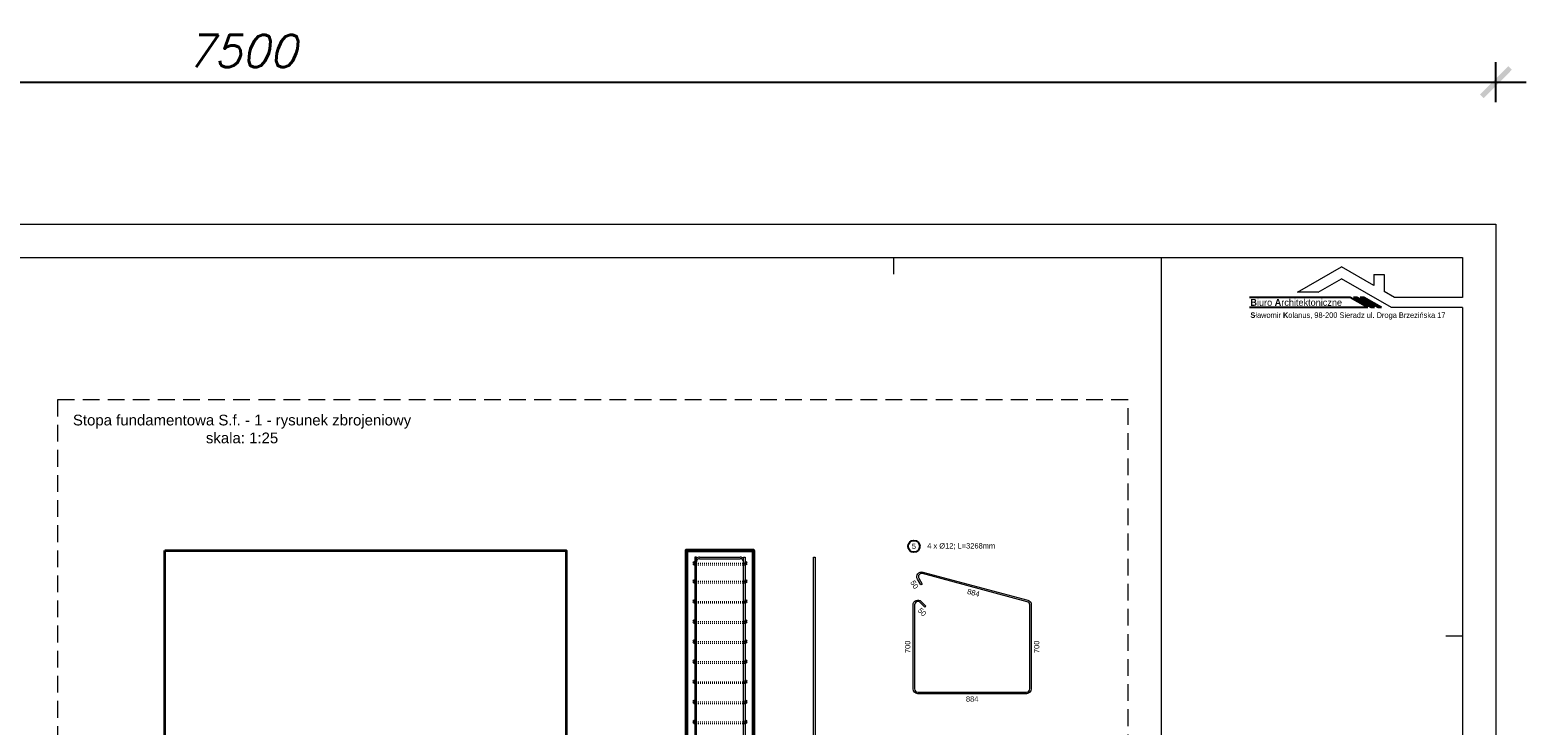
# Model space of a CAD drawing. Header units: millimetres. Extents: x 1814 to 94182, y 11562 to 49454.
# Tile 73 of 143: x 10775 to 13012, y 21624 to 22662. Entities that reach past the tile are written whole.
import ezdxf

# ---------------------------------------------------------------- set-up
doc = ezdxf.new("R2010")
doc.units = ezdxf.units.MM
doc.linetypes.add('ACAD_ISO03W100', pattern=[30, 12, -18])
doc.linetypes.add('DASHED', pattern=[0.75, 0.5, -0.25])
doc.layers.add('odnośnik', color=140, linetype='Continuous')
doc.layers.add('opis', color=50, linetype='Continuous')
doc.layers.add('pomoc', color=210, linetype='Continuous', lineweight=9, plot=False)
for name, color, linetype, lineweight in [('ramka', 84, 'Continuous', 15), ('widok 0.15', 150, 'Continuous', 15), ('widok 0.35', 22, 'Continuous', 35), ('wymiar', 135, 'Continuous', 9), ('zbrojenie', 123, 'Continuous', 9), ('ściany', 7, 'Continuous', 50)]:
    doc.layers.add(name, color=color, linetype=linetype, lineweight=lineweight)
doc.styles.add('GENERATED_STYLE_3', font='arial.ttf')
doc.styles.add('Opisowy', font='arial.ttf')
doc.styles.add('WYMIARY', font='simplex.shx', dxfattribs={"oblique": 15})
doc.dimstyles.new('1-50', dxfattribs={"dimscale": 50, "dimtxt": 0.16, "dimasz": 0.2, "dimexe": 0.1, "dimexo": 0.1, "dimgap": 0.075, "dimtad": 1, "dimdec": 1, "dimrnd": 0.1, "dimzin": 9, "dimtxsty": 'WYMIARY', "dimblk": 'ARCHTICK', "dimcen": 0.2, "dimdle": 0.15, "dimadec": 1, "dimazin": 1, "dimtfac": 1, "dimtdec": 1, "dimtix": 1, "dimtmove": 2, "dimatfit": 3, "dimldrblk": 'ARCHTICK', "dimfxl": 0, "dimarcsym": 0})

# ---------------------------------------------------------------- blocks, each defined once
blk = doc.blocks.new('_ARCHTICK')
at = {"color": 0, "linetype": 'ByBlock', "lineweight": -2}
blk.add_solid([(0.398, 0.309), (0.309, 0.398), (-0.309, -0.398), (-0.398, -0.309)], dxfattribs=at)
blk = doc.blocks.new('*D3269')
at = {"layer": 'Defpoints', "color": 0}
for p in [(12966.8, 22584.3), (9216.8, 22372.1), (12966.8, 22372.1)]:
    blk.add_point(p, dxfattribs=at)
at = {"layer": 'wymiar', "color": 0, "lineweight": -2}
for p, q in [((9216.8, 22554.3), (9216.8, 22614.3)), ((12966.8, 22554.3), (12966.8, 22614.3)), ((9171.8, 22584.3), (13011.8, 22584.3))]:
    blk.add_line(p, q, dxfattribs=at)
at = {"layer": 'wymiar', "color": 0, "lineweight": -2, "xscale": 60, "yscale": 60, "zscale": 60, "rotation": 180}
blk.add_blockref('_ARCHTICK', (9216.8, 22584.3), dxfattribs=at)
at = {"layer": 'wymiar', "color": 0, "lineweight": -2, "xscale": 60, "yscale": 60, "zscale": 60}
blk.add_blockref('_ARCHTICK', (12966.8, 22584.3), dxfattribs=at)
at = {"layer": 'wymiar', "color": 0, "insert": (11091.8, 22630.8), "char_height": 48, "attachment_point": 5, "style": 'WYMIARY'}
blk.add_mtext('7500', dxfattribs=at)

msp = doc.modelspace()

# ---------------------------------------------------------------- hatches: boundary and pattern name
at = {"layer": 'zbrojenie'}
h = msp.add_hatch(color=256, dxfattribs=at)
h.dxf.hatch_style = 1
h.paths.add_polyline_path([(11768.004, 21867.787, -1), (11768.004, 21865.387, -1)])
h = msp.add_hatch(color=256, dxfattribs=at)
h.dxf.hatch_style = 1
h.paths.add_polyline_path([(11845.604, 21867.787, 1), (11845.604, 21865.387, 1)])
h = msp.add_hatch(color=256, dxfattribs=at)
h.dxf.hatch_style = 1
h.paths.add_polyline_path([(11768.004, 21840.787, -1), (11768.004, 21838.387, -1)])
h = msp.add_hatch(color=256, dxfattribs=at)
h.dxf.hatch_style = 1
h.paths.add_polyline_path([(11845.604, 21840.787, 1), (11845.604, 21838.387, 1)])
h = msp.add_hatch(color=256, dxfattribs=at)
h.dxf.hatch_style = 1
h.paths.add_polyline_path([(11768.004, 21810.787, -1), (11768.004, 21808.387, -1)])
h = msp.add_hatch(color=256, dxfattribs=at)
h.dxf.hatch_style = 1
h.paths.add_polyline_path([(11845.604, 21810.787, 1), (11845.604, 21808.387, 1)])
h = msp.add_hatch(color=256, dxfattribs=at)
h.dxf.hatch_style = 1
h.paths.add_polyline_path([(11768.004, 21780.787, -1), (11768.004, 21778.387, -1)])
h = msp.add_hatch(color=256, dxfattribs=at)
h.dxf.hatch_style = 1
h.paths.add_polyline_path([(11845.604, 21780.787, 1), (11845.604, 21778.387, 1)])
h = msp.add_hatch(color=256, dxfattribs=at)
h.dxf.hatch_style = 1
h.paths.add_polyline_path([(11768.004, 21750.787, -1), (11768.004, 21748.387, -1)])
h = msp.add_hatch(color=256, dxfattribs=at)
h.dxf.hatch_style = 1
h.paths.add_polyline_path([(11845.604, 21750.787, 1), (11845.604, 21748.387, 1)])
h = msp.add_hatch(color=256, dxfattribs=at)
h.dxf.hatch_style = 1
h.paths.add_polyline_path([(11768.004, 21720.787, -1), (11768.004, 21718.387, -1)])
h = msp.add_hatch(color=256, dxfattribs=at)
h.dxf.hatch_style = 1
h.paths.add_polyline_path([(11845.604, 21720.787, 1), (11845.604, 21718.387, 1)])
h = msp.add_hatch(color=256, dxfattribs=at)
h.dxf.hatch_style = 1
h.paths.add_polyline_path([(11768.004, 21690.787, -1), (11768.004, 21688.387, -1)])
h = msp.add_hatch(color=256, dxfattribs=at)
h.dxf.hatch_style = 1
h.paths.add_polyline_path([(11845.604, 21690.787, 1), (11845.604, 21688.387, 1)])
h = msp.add_hatch(color=256, dxfattribs=at)
h.dxf.hatch_style = 1
h.paths.add_polyline_path([(11768.004, 21660.787, -1), (11768.004, 21658.387, -1)])
h = msp.add_hatch(color=256, dxfattribs=at)
h.dxf.hatch_style = 1
h.paths.add_polyline_path([(11845.604, 21660.787, 1), (11845.604, 21658.387, 1)])
h = msp.add_hatch(color=256, dxfattribs=at)
h.dxf.hatch_style = 1
h.paths.add_polyline_path([(11768.004, 21630.787, -1), (11768.004, 21628.387, -1)])
h = msp.add_hatch(color=256, dxfattribs=at)
h.dxf.hatch_style = 1
h.paths.add_polyline_path([(11845.604, 21630.787, 1), (11845.604, 21628.387, 1)])

# ---------------------------------------------------------------- linework, layer by layer
at = {"linetype": 'Continuous'}
for p, q in [((12748.747, 22262.641), (12598.514, 22262.641)), ((12775.209, 22247.363), (12748.747, 22262.641)), ((12780.302, 22247.363), (12753.84, 22262.641)), ((12758.932, 22262.641), (12753.84, 22262.641)), ((12785.394, 22247.363), (12758.932, 22262.641)), ((12790.487, 22247.363), (12764.025, 22262.641)), ((12769.118, 22262.641), (12764.025, 22262.641)), ((12795.58, 22247.363), (12769.118, 22262.641)), ((12775.209, 22247.363), (12598.514, 22247.363)), ((12785.394, 22247.363), (12780.302, 22247.363)), ((12795.58, 22247.363), (12790.487, 22247.363))]:
    msp.add_line(p, q, dxfattribs=at)
at = {"layer": 'odnośnik'}
msp.add_circle((12096.689, 21890.628), 8.75, dxfattribs=at)
at = {"layer": 'pomoc'}
msp.add_lwpolyline([(9216.804, 22372.087), (12966.804, 22372.087), (12966.804, 20272.087), (9216.804, 20272.087)], close=True, dxfattribs=at)
at = {"layer": 'ramka', "linetype": 'Continuous'}
for p, q in [((9216.804, 22322.087), (12916.804, 22322.087)), ((12466.804, 20492.087), (12466.804, 22322.087)), ((12916.804, 22322.087), (12916.804, 22262.641)), ((12670.233, 22270.28), (12735.976, 22308.237)), ((12784.357, 22280.305), (12735.976, 22308.237)), ((12700.788, 22270.28), (12735.976, 22290.596)), ((12810.858, 22247.363), (12735.976, 22290.596)), ((12784.357, 22296.948), (12784.357, 22280.305)), ((12784.357, 22296.948), (12799.635, 22296.948)), ((12799.635, 22296.948), (12799.635, 22271.484)), ((12700.788, 22270.28), (12670.233, 22270.28)), ((12814.951, 22262.641), (12799.635, 22271.484)), ((12916.804, 22262.641), (12814.951, 22262.641)), ((12916.804, 22247.363), (12810.858, 22247.363)), ((12916.804, 22247.363), (12916.804, 20322.087))]:
    msp.add_line(p, q, dxfattribs=at)
at = {"layer": 'ramka', "linetype": 'DASHED', "ltscale": 50}
msp.add_lwpolyline([(10816.804, 20534.587), (12416.804, 20534.587), (12416.804, 22109.587), (10816.804, 22109.587)], close=True, dxfattribs=at)
at = {"layer": 'widok 0.15'}
for p, q in [((11776.404, 21874.587), (11837.204, 21874.587)), ((11776.404, 21872.187), (11837.204, 21872.187))]:
    msp.add_line(p, q, dxfattribs=at)
at = {"layer": 'widok 0.15', "linetype": 'ACAD_ISO03W100', "ltscale": 0.1}
for p, q in [((11768.004, 21865.387), (11845.604, 21865.387)), ((11768.004, 21862.987), (11845.604, 21862.987)), ((11768.004, 21838.387), (11845.604, 21838.387)), ((11768.004, 21835.987), (11845.604, 21835.987)), ((11768.004, 21808.387), (11845.604, 21808.387)), ((11768.004, 21805.987), (11845.604, 21805.987)), ((11768.004, 21778.387), (11845.604, 21778.387)), ((11768.004, 21775.987), (11845.604, 21775.987)), ((11768.004, 21748.387), (11845.604, 21748.387)), ((11768.004, 21745.987), (11845.604, 21745.987)), ((11768.004, 21718.387), (11845.604, 21718.387)), ((11768.004, 21715.987), (11845.604, 21715.987)), ((11768.004, 21688.387), (11845.604, 21688.387)), ((11768.004, 21685.987), (11845.604, 21685.987)), ((11768.004, 21658.387), (11845.604, 21658.387)), ((11768.004, 21655.987), (11845.604, 21655.987)), ((11768.004, 21628.387), (11845.604, 21628.387)), ((11768.004, 21625.987), (11845.604, 21625.987))]:
    msp.add_line(p, q, dxfattribs=at)
at = {"layer": 'widok 0.15'}
for centre in [(11768.004, 21864.187), (11845.604, 21864.187), (11768.004, 21837.187), (11845.604, 21837.187), (11768.004, 21807.187), (11845.604, 21807.187), (11768.004, 21777.187), (11845.604, 21777.187), (11768.004, 21747.187), (11845.604, 21747.187), (11768.004, 21717.187), (11845.604, 21717.187), (11768.004, 21687.187), (11845.604, 21687.187), (11768.004, 21657.187), (11845.604, 21657.187), (11768.004, 21627.187), (11845.604, 21627.187)]:
    msp.add_circle(centre, 1.2, dxfattribs=at)
for centre, radius, start, end in [((11776.404, 21867.387), 7.2, 90, 131.810315), ((11837.204, 21867.387), 7.2, 48.189685, 90), ((11776.404, 21867.387), 4.8, 90, 180), ((11837.204, 21867.387), 4.8, 0, 90)]:
    msp.add_arc(centre, radius, start, end, dxfattribs=at)
at = {"layer": 'widok 0.35'}
msp.add_lwpolyline([(10976.804, 21884.587), (11576.804, 21884.587), (11576.804, 20984.587), (10976.804, 20984.587)], close=True, dxfattribs=at)
at = {"layer": 'wymiar'}
for p, q in [((12066.804, 22297.087), (12066.804, 22322.087)), ((12891.804, 21757.087), (12916.804, 21757.087))]:
    msp.add_line(p, q, dxfattribs=at)
at = {"layer": 'zbrojenie'}
for points in [[(11771.604, 21522.987), (11771.604, 21874.587), (11769.204, 21874.587), (11769.204, 21522.987)], [(11842.004, 21521.154), (11842.004, 21874.587), (11844.404, 21874.587), (11844.404, 21515.787)]]:
    msp.add_lwpolyline(points, dxfattribs=at)
msp.add_lwpolyline([(11949.204, 21874.587), (11949.204, 20994.587), (11946.804, 20994.587), (11946.804, 21874.587)], close=True, dxfattribs=at)
msp.add_lwpolyline([(12272.239, 21803.252), (12272.239, 21677.652, -0.41421356), (12265.039, 21670.452), (12102.639, 21670.452, -0.41421356), (12095.439, 21677.652), (12095.439, 21803.252, -0.66817864), (12107.731, 21808.343), (12114.802, 21801.272), (12113.105, 21799.575), (12106.034, 21806.646, 0.66817864), (12097.839, 21803.252), (12097.839, 21677.652, 0.41421356), (12102.639, 21672.852), (12265.039, 21672.852, 0.41421356), (12269.839, 21677.652), (12269.839, 21803.252, 0.33945426), (12266.282, 21807.888), (12109.415, 21849.921, 0.66817864), (12104.016, 21842.884), (12109.016, 21834.224), (12106.938, 21833.024), (12101.938, 21841.684, -0.66817864), (12110.037, 21852.239), (12266.903, 21810.207, -0.33945426)], format="xyb", close=True, dxfattribs=at)
for centre in [(11768.004, 21866.587), (11845.604, 21866.587), (11768.004, 21839.587), (11845.604, 21839.587), (11768.004, 21809.587), (11845.604, 21809.587), (11768.004, 21779.587), (11845.604, 21779.587), (11768.004, 21749.587), (11845.604, 21749.587), (11768.004, 21719.587), (11845.604, 21719.587), (11768.004, 21689.587), (11845.604, 21689.587), (11768.004, 21659.587), (11845.604, 21659.587), (11768.004, 21629.587), (11845.604, 21629.587)]:
    msp.add_circle(centre, 1.2, dxfattribs=at)
at = {"layer": 'ściany'}
msp.add_lwpolyline([(11756.804, 21534.587), (11756.804, 21884.587), (11856.804, 21884.587), (11856.804, 20984.587), (11756.804, 20984.587), (11756.804, 21334.587)], dxfattribs=at)

# ---------------------------------------------------------------- texts
at = {"layer": 'opis', "linetype": 'Continuous', "attachment_point": 1, "rotation": 0.00118, "style": 'GENERATED_STYLE_3'}
for s, insert, char_height in [('\\A1;{\\fCentury Gothic|b1|i0|c0|p34;B\\fCentury Gothic|b0|i0|c0|p34;iuro \\fCentury Gothic|b1|i0|c0|p34;A\\fCentury Gothic|b0|i0|c0|p34;rchitektoniczne}', (12599.71, 22260.19), 10.185292), ('\\A1;{\\fCentury Gothic|b1|i0|c0|p34;S\\fCentury Gothic|b0|i0|c0|p34;ławomir \\fCentury Gothic|b1|i0|c0|p34;K\\fCentury Gothic|b0|i0|c0|p34;olanus, 98-200 Sieradz ul. Droga Brzezińska 17}', (12599.71, 22240.26), 8.295479)]:
    msp.add_mtext(s, dxfattribs=dict(at, insert=insert, char_height=char_height))
at = {"layer": 'opis', "style": 'Opisowy'}
for s, width, gutter_width, heights, insert, char_height, attachment_point in [('Stopa fundamentowa S.f. - 1 - rysunek zbrojeniowy\\Pskala: 1:25', 516.72971, 160, [0], (11092.461, 22065.87), 16, 5), ('4 x Ø12; L=3268mm', 195.56748, 20, [8.766], (12116.689, 21890.628), 8, 4), ('5', 17.26219, 20, [8.766], (12096.687, 21890.627), 8, 5), ('884', 56.37214, 20, [8.766], (12183.841, 21662.45), 8, 5)]:
    msp.add_mtext_dynamic_manual_height_columns(s, width=width, gutter_width=gutter_width, heights=heights, dxfattribs=dict(at, insert=insert, char_height=char_height, attachment_point=attachment_point))
at = {"layer": 'opis', "char_height": 8, "attachment_point": 5, "style": 'Opisowy'}
for s, insert, rotation in [('50', (12097.509, 21833.352), 300), ('884', (12185.779, 21821.175), 345), ('50', (12109.017, 21792.347), 315), ('700', (12087.438, 21740.454), 90), ('700', (12280.241, 21740.454), 90)]:
    msp.add_mtext_dynamic_manual_height_columns(s, width=56.37214, gutter_width=20, heights=[8.766], dxfattribs=dict(at, insert=insert, rotation=rotation))

# ---------------------------------------------------------------- dimensions: what is measured, and where the dimension line sits
at = {"layer": 'wymiar'}
dim = msp.add_linear_dim(base=(12966.804, 22584.3), p1=(9216.804, 22372.087), p2=(12966.804, 22372.087), dimstyle='1-50', override={"dimscale": 300, "dimlfac": 2, "dimtfill": 1}, dxfattribs=at)
dim.commit()
dim.dimension.update_dxf_attribs({"geometry": '*D3269', "text_midpoint": (11091.804, 22630.8)})

doc.saveas('drawing.dxf')
